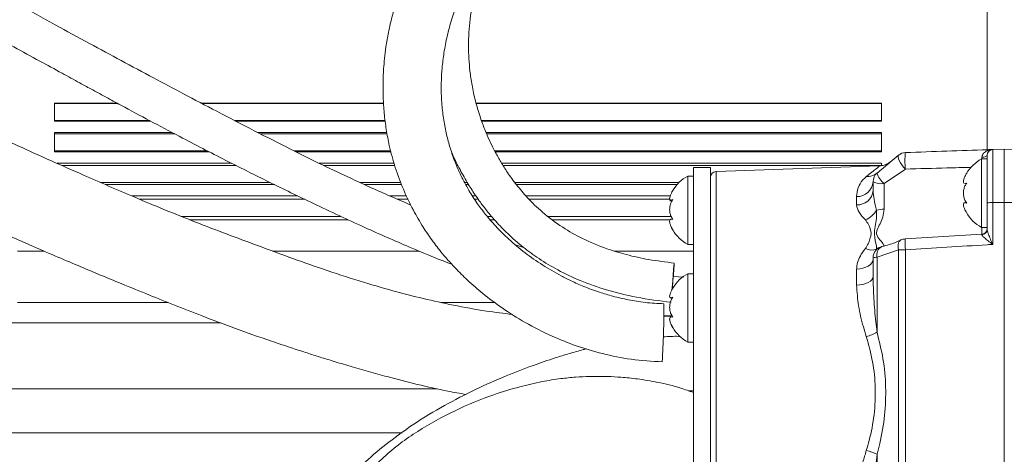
# Model space of a CAD drawing. Header units: millimetres. Extents: x 0 to 8410, y 0 to 5940.
# Tile 24 of 179: x 1128 to 1301, y 3097 to 3173. Entities that reach past the tile are written whole.
import ezdxf

# ---------------------------------------------------------------- set-up
doc = ezdxf.new("R2010")
doc.units = ezdxf.units.MM
doc.header["$LTSCALE"] = 10
doc.styles.add('SLDTEXTSTYLE0', font='TXT', dxfattribs={"width": 0.605})
doc.dimstyles.new('SLDDIMSTYLE0', dxfattribs={"dimtxt": 50, "dimasz": 50, "dimexe": 0, "dimexo": 0.0625, "dimgap": 12.5, "dimtad": 1, "dimtoh": 1, "dimdec": 1, "dimrnd": 1e-09, "dimzin": 12, "dimdsep": 46, "dimtxsty": 'SLDTEXTSTYLE0', "dimsah": 1, "dimcen": 0.09, "dimadec": 0, "dimazin": 0, "dimtfac": 1, "dimtofl": 0, "dimtmove": 0, "dimatfit": 3, "dimfxl": 0, "dimfrac": 2, "dimtolj": 1, "dimtzin": 12, "dimarcsym": 0})

# ---------------------------------------------------------------- blocks, each defined once
blk = doc.blocks.new('*D14')
at = {"color": 7, "linetype": 'Continuous', "lineweight": 0}
for p, q in [((1075.65, 3477.87), (1075.65, 3610.76)), ((1075.65, 3595.76), (1375.65, 3595.76))]:
    blk.add_line(p, q, dxfattribs=at)
for points in [[(1075.65, 3595.76), (1125.65, 3588.26), (1125.65, 3603.26)], [(1375.65, 3595.76), (1325.65, 3603.26), (1325.65, 3588.26)]]:
    blk.add_solid(points, dxfattribs=at)
at = {"color": 7, "linetype": 'Continuous', "lineweight": 0, "insert": (1168.37, 3660.22), "char_height": 50, "attachment_point": 1, "style": 'SLDTEXTSTYLE0'}
blk.add_mtext('300', dxfattribs=at)

msp = doc.modelspace()

# ---------------------------------------------------------------- linework, layer by layer
at = {"color": 7, "linetype": 'Continuous', "lineweight": 0}
for p, q in [((1297.65, 3150.63), (1297.65, 3217.67)), ((1134.15, 3158.81), (1145.1, 3158.81)), ((1134.15, 3155.65), (1134.15, 3158.81)), ((1159.86, 3158.81), (1191.84, 3158.81)), ((1208.06, 3158.81), (1279.15, 3158.81)), ((1279.15, 3155.65), (1279.15, 3158.81)), ((1134.15, 3155.65), (1151.02, 3155.65)), ((1165.91, 3155.65), (1192.13, 3155.65)), ((1209.03, 3155.65), (1279.15, 3155.65)), ((1134.15, 3153.65), (1154.78, 3153.65)), ((1134.15, 3150.25), (1134.15, 3153.65)), ((1169.78, 3153.65), (1192.42, 3153.65)), ((1209.8, 3153.65), (1279.15, 3153.65)), ((1279.15, 3150.25), (1279.15, 3153.65)), ((1134.15, 3150.25), (1161.32, 3150.25)), ((1176.51, 3150.25), (1193.16, 3150.25)), ((1211.41, 3150.25), (1279.15, 3150.25)), ((1298.62, 3150.67), (1300.65, 3150.74)), ((1300.65, 3141.36), (1300.65, 3150.74)), ((1300.65, 3150.74), (1303.17, 3150.65)), ((1134.6, 3148.25), (1165.21, 3148.25)), ((1180.57, 3148.25), (1193.71, 3148.25)), ((1204.49, 3148.25), (1204.71, 3148.25)), ((1212.55, 3148.25), (1279.15, 3148.25)), ((1278.34, 3146.54), (1282.13, 3149.7)), ((1279.15, 3147.84), (1279.15, 3148.25)), ((1280.49, 3148.37), (1280.58, 3148.45)), ((1297.65, 3149.02), (1296.65, 3149.02)), ((1296.65, 3149.02), (1296.65, 3137.02)), ((1297.65, 3148.68), (1297.65, 3149.67)), ((1297.65, 3148.68), (1297.65, 3145.31)), ((1249.15, 3147.52), (1246.15, 3147.52)), ((1246.15, 3069.61), (1246.15, 3147.52)), ((1249.15, 3069.61), (1249.15, 3147.52)), ((1278.74, 3147.8), (1250.12, 3146.8)), ((1246.15, 3146.02), (1245.15, 3146.02)), ((1245.15, 3146.02), (1245.15, 3134.97)), ((1277.65, 3143.48), (1277.65, 3145.03)), ((1294.06, 3144.77), (1293.78, 3144.72)), ((1297.65, 3141.31), (1297.65, 3145.31)), ((1143.04, 3144.52), (1172.7, 3144.52)), ((1188.49, 3144.52), (1195.01, 3144.52)), ((1206.26, 3144.52), (1206.74, 3144.52)), ((1215.11, 3144.52), (1243.29, 3144.52)), ((1293.78, 3144.69), (1294, 3144.69)), ((1147.69, 3142.52), (1176.83, 3142.52)), ((1192.96, 3142.52), (1195.87, 3142.52)), ((1207.44, 3142.52), (1208.03, 3142.52)), ((1216.82, 3142.52), (1242.09, 3142.52)), ((1242.22, 3141.8), (1242.49, 3141.8)), ((1294.02, 3141.35), (1293.77, 3141.35)), ((1297.65, 3136.67), (1297.65, 3141.31)), ((1300.65, 3039.38), (1300.65, 3141.36)), ((1157.84, 3138.37), (1185.62, 3138.37)), ((1210.51, 3138.37), (1211.28, 3138.37)), ((1221.46, 3138.37), (1242.1, 3138.37)), ((1242.53, 3138.47), (1242.31, 3138.47)), ((1296.65, 3137.02), (1297.65, 3137.02)), ((1297.65, 3136.66), (1297.65, 3136.81)), ((1245.15, 3134.97), (1245.15, 3134.02)), ((1296.71, 3135.83), (1283.26, 3135.02)), ((1245.15, 3134.02), (1246.15, 3134.02)), ((1277.65, 3128.42), (1277.65, 3131.69)), ((1244.5, 3128.31), (1242.63, 3128.38)), ((1246.15, 3128.9), (1245.15, 3128.9)), ((1245.15, 3128.9), (1245.15, 3116.9)), ((1242.22, 3124.67), (1242.49, 3124.67)), ((1127.65, 3123.87), (1154.01, 3123.87)), ((1201.87, 3123.87), (1211.32, 3123.87)), ((1242.21, 3121.46), (1240.96, 3121.36)), ((1240.97, 3121.61), (1242.42, 3121.53)), ((1242.53, 3121.34), (1242.31, 3121.34)), ((1245.15, 3116.9), (1246.15, 3116.9)), ((1245.26, 3108.38), (1246.15, 3108.34))]:
    msp.add_line(p, q, dxfattribs=at)
at = {"color": 8, "linetype": 'Continuous', "lineweight": 0}
for p, q in [((1134.15, 3158.73), (1145.26, 3158.73)), ((1160.02, 3158.73), (1191.85, 3158.73)), ((1208.08, 3158.73), (1279.15, 3158.73)), ((1134.15, 3155.74), (1150.86, 3155.74)), ((1165.75, 3155.74), (1192.12, 3155.74)), ((1209, 3155.74), (1279.15, 3155.74)), ((1134.15, 3153.44), (1155.17, 3153.44)), ((1170.19, 3153.44), (1192.46, 3153.44)), ((1209.89, 3153.44), (1279.15, 3153.44)), ((1134.15, 3150.46), (1160.92, 3150.46)), ((1176.09, 3150.46), (1193.11, 3150.46)), ((1211.3, 3150.46), (1279.15, 3150.46)), ((1298.62, 3150.67), (1298.62, 3141.36)), ((1296.72, 3148.98), (1296.72, 3149.31)), ((1135.43, 3147.88), (1165.95, 3147.88)), ((1181.32, 3147.88), (1193.8, 3147.88)), ((1204.65, 3147.88), (1204.89, 3147.88)), ((1212.78, 3147.88), (1279.15, 3147.88)), ((1250.12, 3146.8), (1250.12, 3105.77)), ((1283.31, 3147.25), (1279.58, 3144.69)), ((1142.2, 3144.89), (1171.94, 3144.89)), ((1187.68, 3144.89), (1194.87, 3144.89)), ((1206.07, 3144.89), (1206.52, 3144.89)), ((1214.84, 3144.89), (1243.64, 3144.89)), ((1279.58, 3144.69), (1279.58, 3140.2)), ((1149.08, 3141.94), (1178.03, 3141.94)), ((1194.3, 3141.94), (1196.15, 3141.94)), ((1207.81, 3141.94), (1208.44, 3141.94)), ((1217.37, 3141.94), (1242.01, 3141.94)), ((1274.76, 3140.96), (1274.76, 3142.41)), ((1298.62, 3141.36), (1298.62, 3134.04)), ((1298.62, 3141.36), (1300.65, 3141.36)), ((1300.65, 3141.36), (1303.17, 3141.36)), ((1156.39, 3138.95), (1184.38, 3138.95)), ((1210.01, 3138.95), (1210.78, 3138.95)), ((1220.68, 3138.95), (1242.14, 3138.95)), ((1296.69, 3135.78), (1296.69, 3137.02)), ((1296.72, 3135.72), (1296.72, 3135.8)), ((1127.65, 3132.87), (1132.32, 3132.87)), ((1172.36, 3132.87), (1198.08, 3132.87)), ((1232.31, 3132.87), (1246.15, 3132.87)), ((1282.13, 3133.08), (1278.34, 3131.77)), ((1282.13, 3039.33), (1282.13, 3133.08)), ((1283.31, 3133.11), (1283.31, 3039.35)), ((1278.34, 3131.77), (1278.34, 3118.64)), ((1274.76, 3126.9), (1274.76, 3129.71)), ((1163.3, 3120.27), (1111.15, 3120.27)), ((1111.15, 3108.72), (1201.29, 3108.72)), ((1250.12, 3105.77), (1250.12, 3064.74)), ((1195.08, 3101.03), (1111.15, 3101.03)), ((1278.34, 3097.24), (1278.34, 3039.16))]:
    msp.add_line(p, q, dxfattribs=at)
at = {"color": 8, "linetype": 'Continuous', "lineweight": 0, "flags": 128}
for points in [[(1283.31, 3147.25), (1282.99, 3147.59), (1282.7, 3147.96), (1282.45, 3148.35), (1282.25, 3148.72), (1282.11, 3149.06), (1282.04, 3149.35), (1282.05, 3149.56), (1282.13, 3149.7)], [(1296.72, 3149.31), (1296.91, 3149.33), (1297.08, 3149.35), (1297.24, 3149.38), (1297.38, 3149.43), (1297.5, 3149.48), (1297.58, 3149.54), (1297.64, 3149.6), (1297.65, 3149.67)], [(1282.52, 3134.81), (1282.45, 3134.77), (1282.25, 3134.57), (1282.11, 3134.29), (1282.04, 3133.93), (1282.05, 3133.52), (1282.13, 3133.08)], [(1277.65, 3131.42), (1277.6, 3131.1), (1277.44, 3130.78), (1277.17, 3130.49), (1276.81, 3130.23), (1276.37, 3130.02), (1275.87, 3129.86), (1275.33, 3129.75), (1274.76, 3129.71)], [(1277.65, 3128.42), (1277.6, 3128.13), (1277.44, 3127.85), (1277.17, 3127.59), (1276.81, 3127.36), (1276.37, 3127.18), (1275.87, 3127.03), (1275.33, 3126.94), (1274.76, 3126.9)]]:
    msp.add_lwpolyline(points, dxfattribs=at)
at = {"color": 7, "linetype": 'Continuous', "lineweight": 0, "flags": 128}
for points in [[(1242.57, 3127.63), (1242.66, 3128.72), (1242.73, 3129.67), (1242.78, 3130.36), (1242.8, 3130.72), (1242.79, 3130.71), (1242.75, 3130.34), (1242.69, 3129.64), (1242.62, 3128.69), (1242.53, 3127.59), (1242.44, 3126.46), (1242.42, 3126.15)], [(1242.46, 3126.22), (1242.48, 3126.5), (1242.57, 3127.63)]]:
    msp.add_lwpolyline(points, dxfattribs=at)
at = {"color": 7, "linetype": 'Continuous', "lineweight": 0}
for centre, radius, start, end in [((1283.38, 3148.13), 2, 92, 128.371), ((1298.65, 3149.67), 1, 92, 180), ((1300.05, 3142.9), 7, 119.0497, 149.1732), ((1250.15, 3145.81), 1, 92, 180), ((1279.65, 3145.03), 2, 131.2037, 180), ((1248.55, 3139.9), 7, 119.0497, 149.3363), ((1248.55, 3139.9), 7, 149.3363, 152.5113), ((1300.05, 3143.14), 7, 210.3972, 240.9503), ((1248.55, 3140.14), 7, 207.4374, 210.5143), ((1248.55, 3140.14), 7, 210.5143, 240.9503), ((1296.65, 3136.81), 1, 273.4512, 359.9977), ((1283.38, 3133), 2, 93.324, 115.3142), ((1279.65, 3131.69), 2, 103.2241, 180), ((1248.55, 3122.78), 7, 119.0497, 149.3362), ((1248.55, 3122.78), 7, 149.3362, 152.5113), ((1107.67, 3122.02), 133.29, 356.3093, 0.6948), ((1248.55, 3123.02), 7, 207.4374, 210.5144), ((1248.55, 3123.02), 7, 210.5144, 240.9503)]:
    msp.add_arc(centre, radius, start, end, dxfattribs=at)
at = {"color": 8, "linetype": 'Continuous', "lineweight": 0}
for centre, radius, start, end in [((1297.43, 3148.69), 14.2, 174.162, 185.838), ((1276.66, 3148.48), 2.56, 265.5387, 310.7085), ((1282.4, 3147.93), 4.3, 198.925, 229.0415), ((1274.84, 3145.23), 2.82, 268.2465, 356.0871), ((1279.13, 3147.7), 3.05, 241.0789, 278.5852), ((1274.89, 3143.73), 2.77, 267.2221, 354.8126), ((1298.38, 3136.77), 4.6, 87.0659, 99.1382), ((1274.64, 3142.27), 4.27, 293.005, 328.4414), ((1279.57, 3134.94), 5.27, 89.8167, 104.2346), ((1296.68, 3136.69), 0.973, 272.4739, 358.6878), ((1297.8, 3134.41), 14.55, 177.6651, 185.1231), ((1277.42, 3135.36), 2.33, 241.3299, 291.2981), ((1279.65, 3131.68), 2.04, 91.7883, 132.4912), ((1279.92, 3132.17), 1.64, 115.977, 194.1542), ((1283.31, 3102.56), 30.55, 90.0026, 92.2006), ((1278.24, 3129.63), 2.14, 87.3557, 105.8108), ((1274.15, 3126.4), 8.82, 285.2176, 298.3444), ((1273.03, 3085.54), 12.85, 65.6061, 74.4946)]:
    msp.add_arc(centre, radius, start, end, dxfattribs=at)
at = {"color": 7, "linetype": 'Continuous', "lineweight": 0}
for points, knots in [([(1289.13, 3233.97), (1287.02, 3233.97), (1283.1, 3233.97), (1277.68, 3233.86), (1273.2, 3233.63), (1269.54, 3233.32), (1265.41, 3232.85), (1260.47, 3232.04), (1254.37, 3230.6), (1248.16, 3228.59), (1241.95, 3225.97), (1236.02, 3222.91), (1229.79, 3219.18), (1223.41, 3214.75), (1216.97, 3209.53), (1211.48, 3204.35), (1206.98, 3199.43), (1203.53, 3195.09), (1200.74, 3191.01), (1198.78, 3187.64), (1197.34, 3184.85), (1196.25, 3182.49), (1195.21, 3179.95), (1194.23, 3177.16), (1193.37, 3174.21), (1192.71, 3171.34), (1192.27, 3168.82), (1192.01, 3166.69), (1191.83, 3164.66), (1191.73, 3162.4), (1191.75, 3159.8), (1191.93, 3157.01), (1192.29, 3154.2), (1192.89, 3151.03), (1193.83, 3147.53), (1195.23, 3143.74), (1196.89, 3140.24), (1198.61, 3137.29), (1199.93, 3135.33), (1200.9, 3134), (1201.72, 3132.95), (1202.88, 3131.55), (1204.49, 3129.78), (1206.62, 3127.67), (1209.33, 3125.3), (1212.67, 3122.79), (1216.72, 3120.24), (1221.1, 3118.01), (1225.67, 3116.18), (1230.27, 3114.8), (1235.33, 3113.78), (1238.87, 3113.56), (1240.69, 3113.44)], [0, 0, 0, 0, 0.02439, 0.045248, 0.062588, 0.0762, 0.087772, 0.110841, 0.134474, 0.161573, 0.188993, 0.2168, 0.244591, 0.281759, 0.318979, 0.357839, 0.388239, 0.417126, 0.443035, 0.46751, 0.481723, 0.496336, 0.512377, 0.529956, 0.549057, 0.567913, 0.583719, 0.596441, 0.607792, 0.62188, 0.638718, 0.656285, 0.673826, 0.691305, 0.715567, 0.739495, 0.762646, 0.781643, 0.795931, 0.800796, 0.807704, 0.817277, 0.82939, 0.8439, 0.860635, 0.879381, 0.899983, 0.922353, 0.940259, 0.959122, 0.978989, 1, 1, 1, 1]), ([(1240.96, 3123.64), (1239.87, 3123.69), (1237.77, 3123.79), (1234.8, 3124.29), (1232.11, 3124.91), (1229.5, 3125.69), (1227.05, 3126.59), (1224.83, 3127.57), (1222.39, 3128.79), (1219.62, 3130.41), (1216.54, 3132.58), (1213.8, 3134.87), (1211.55, 3137.12), (1209.72, 3139.24), (1208.16, 3141.33), (1206.69, 3143.63), (1205.38, 3146.09), (1204.26, 3148.68), (1203.42, 3151.17), (1202.77, 3153.67), (1202.3, 3156.19), (1202.02, 3158.7), (1201.93, 3160.92), (1201.96, 3162.95), (1202.09, 3165.11), (1202.41, 3167.7), (1202.97, 3170.58), (1203.76, 3173.48), (1204.7, 3176.22), (1205.69, 3178.61), (1206.66, 3180.68), (1207.64, 3182.55), (1208.66, 3184.33), (1209.82, 3186.18), (1211.49, 3188.64), (1213.96, 3191.87), (1217.45, 3195.82), (1221.57, 3199.9), (1225.61, 3203.42), (1229.27, 3206.29), (1232.42, 3208.58), (1235.58, 3210.71), (1238.84, 3212.73), (1242.48, 3214.78), (1246.77, 3216.93), (1251.9, 3219.08), (1257.83, 3220.99), (1264.51, 3222.46), (1271.97, 3223.39), (1280.26, 3223.77), (1286.07, 3223.77), (1289.13, 3223.77)], [0, 0, 0, 0, 0.013889, 0.026835, 0.038839, 0.049871, 0.062996, 0.074195, 0.083471, 0.101793, 0.121249, 0.141743, 0.160869, 0.177609, 0.193398, 0.211788, 0.233087, 0.253958, 0.275212, 0.293832, 0.314948, 0.336982, 0.3556, 0.369171, 0.386382, 0.407953, 0.43122, 0.455275, 0.477419, 0.496088, 0.511521, 0.525786, 0.539354, 0.552943, 0.568452, 0.59544, 0.626752, 0.660034, 0.69197, 0.712426, 0.732157, 0.751113, 0.769233, 0.788383, 0.811248, 0.836837, 0.86443, 0.893955, 0.925826, 0.960918, 1, 1, 1, 1]), ([(1242.8, 3130.76), (1241.3, 3130.95), (1238.45, 3131.29), (1234.5, 3132.17), (1230.56, 3133.35), (1226.76, 3134.94), (1222.94, 3137.12), (1219.74, 3139.54), (1217.12, 3142.09), (1215.15, 3144.42), (1213.61, 3146.53), (1212.41, 3148.42), (1211.44, 3150.16), (1210.58, 3151.86), (1209.74, 3153.74), (1208.89, 3155.97), (1208.09, 3158.54), (1207.46, 3161.22), (1207.05, 3163.74), (1206.81, 3166.05), (1206.71, 3168.3), (1206.76, 3171.39), (1207.19, 3175.44), (1208.44, 3180.46), (1210.34, 3185.07), (1212.63, 3189.08), (1215.03, 3192.43), (1217.61, 3195.39), (1220.04, 3197.75), (1222.21, 3199.66), (1224.39, 3201.44), (1227.09, 3203.49), (1230.55, 3205.91), (1234.67, 3208.54), (1239.05, 3211.12), (1243.25, 3213.42), (1246.98, 3215.37), (1250.24, 3217), (1253.25, 3218.45), (1256.51, 3219.9), (1258.87, 3220.94), (1260.32, 3221.42), (1260.37, 3221.44)], [0, 0, 0, 0, 0.025411, 0.048161, 0.068661, 0.096305, 0.121255, 0.151148, 0.176964, 0.199626, 0.22017, 0.237979, 0.253862, 0.269811, 0.286377, 0.306875, 0.332041, 0.358044, 0.380998, 0.401468, 0.422103, 0.443109, 0.487095, 0.534094, 0.581656, 0.616507, 0.649153, 0.67934, 0.705232, 0.72257, 0.740264, 0.762893, 0.790492, 0.82296, 0.856594, 0.886464, 0.912439, 0.93455, 0.953421, 0.973193, 0.99901, 1, 1, 1, 1]), ([(1196.63, 3140.93), (1194.95, 3141.65), (1191.45, 3143.15), (1186.3, 3145.5), (1180.95, 3148.04), (1175.27, 3150.85), (1169.08, 3154), (1162.83, 3157.24), (1156.95, 3160.34), (1151.37, 3163.3), (1145.87, 3166.25), (1140.12, 3169.35), (1134.01, 3172.68), (1127.94, 3176.01), (1122.11, 3179.21), (1116.85, 3182.1), (1112.05, 3184.71), (1108.04, 3186.87), (1104.94, 3188.52), (1102.31, 3189.9), (1099.77, 3191.22), (1097.16, 3192.54), (1094.64, 3193.78), (1092.32, 3194.83), (1090.38, 3195.59), (1088.8, 3196.07), (1087.55, 3196.31), (1086.61, 3196.36), (1085.78, 3196.29), (1085, 3196.12), (1084.14, 3195.77), (1083.3, 3195.16), (1082.75, 3194.6), (1082.56, 3194.25), (1082.53, 3194.19)], [0, 0, 0, 0, 0.032679, 0.067811, 0.101034, 0.138367, 0.181131, 0.225356, 0.264693, 0.300633, 0.339253, 0.377673, 0.419558, 0.466672, 0.505973, 0.544617, 0.582145, 0.614861, 0.640122, 0.66055, 0.685216, 0.713168, 0.743396, 0.775948, 0.810346, 0.841601, 0.868751, 0.89196, 0.904934, 0.921772, 0.942453, 0.966926, 0.995126, 1, 1, 1, 1]), ([(1086.83, 3189.46), (1086.83, 3189.46), (1086.85, 3189.44), (1087.09, 3189.4), (1087.72, 3189.22), (1088.72, 3188.86), (1090.2, 3188.24), (1092.26, 3187.28), (1094.9, 3185.98), (1097.89, 3184.45), (1100.93, 3182.85), (1103.82, 3181.32), (1106.62, 3179.82), (1109.6, 3178.21), (1113.13, 3176.28), (1117.39, 3173.95), (1122.1, 3171.36), (1126.92, 3168.72), (1131.35, 3166.29), (1135.22, 3164.19), (1138.19, 3162.56), (1140.35, 3161.39), (1142.08, 3160.45), (1144.06, 3159.37), (1148.93, 3156.74), (1155.87, 3153.04), (1164.29, 3148.69), (1171.94, 3144.87), (1179.89, 3141.02), (1188.13, 3137.16), (1195.99, 3133.71), (1201.08, 3131.57), (1203.57, 3130.66), (1203.79, 3130.58)], [0, 0, 0, 0, 0.010532, 0.034695, 0.060665, 0.088755, 0.11896, 0.151585, 0.186626, 0.219801, 0.249746, 0.276026, 0.298282, 0.321967, 0.350065, 0.38304, 0.421317, 0.457467, 0.491132, 0.519643, 0.542509, 0.556296, 0.566685, 0.58029, 0.599565, 0.672569, 0.7298, 0.778822, 0.834122, 0.896243, 0.950103, 0.995614, 1, 1, 1, 1]), ([(1214.43, 3121.76), (1212.91, 3121.94), (1209.44, 3122.36), (1204.24, 3123.32), (1198.77, 3124.52), (1193.27, 3125.94), (1187.39, 3127.66), (1181.3, 3129.66), (1175.36, 3131.76), (1169.74, 3133.83), (1164.29, 3135.86), (1158.82, 3137.96), (1153.42, 3140.12), (1148.33, 3142.24), (1143.65, 3144.25), (1138.81, 3146.37), (1133.52, 3148.72), (1127.75, 3151.31), (1122.03, 3153.94), (1116.54, 3156.52), (1111.24, 3159.03), (1106.1, 3161.5), (1101.71, 3163.62), (1098.09, 3165.38), (1095.37, 3166.69), (1093.15, 3167.76), (1091.41, 3168.6), (1090.13, 3169.22), (1089.26, 3169.66), (1089.2, 3169.69), (1089.17, 3169.7)], [0, 0, 0, 0, 0.029412, 0.067262, 0.101847, 0.13709, 0.176597, 0.220014, 0.260493, 0.298089, 0.33559, 0.372847, 0.411597, 0.448328, 0.480126, 0.511253, 0.551592, 0.594279, 0.63639, 0.677771, 0.718078, 0.75924, 0.803106, 0.833512, 0.864478, 0.894419, 0.923578, 0.952182, 0.980538, 1, 1, 1, 1]), ([(1081.99, 3156.56), (1081.98, 3156.56), (1081.84, 3156.59), (1082.53, 3156.29), (1083.44, 3155.82), (1084.91, 3155.1), (1086.84, 3154.15), (1089.28, 3152.98), (1092.11, 3151.61), (1095.25, 3150.09), (1098.66, 3148.44), (1103.29, 3146.21), (1109.08, 3143.44), (1116.02, 3140.2), (1123.02, 3136.98), (1130.39, 3133.67), (1138.08, 3130.38), (1144.98, 3127.52), (1150.61, 3125.23), (1155.34, 3123.33), (1160.3, 3121.39), (1165.96, 3119.25), (1171.13, 3117.42), (1175.29, 3116.03), (1178.03, 3115.13), (1180.52, 3114.34), (1183.11, 3113.54), (1186.04, 3112.66), (1189.19, 3111.74), (1193.12, 3110.66), (1197.76, 3109.48), (1202.37, 3108.42), (1205.24, 3107.92), (1206.3, 3107.74)], [0, 0, 0, 0, 0.005432, 0.04191, 0.076774, 0.109903, 0.141719, 0.172748, 0.203154, 0.232703, 0.261621, 0.289829, 0.343272, 0.393348, 0.441604, 0.493306, 0.549269, 0.601083, 0.634858, 0.66447, 0.697318, 0.735265, 0.778454, 0.800467, 0.817969, 0.832607, 0.849496, 0.868954, 0.889895, 0.911118, 0.94532, 0.979773, 1, 1, 1, 1]), ([(1203.77, 3150.25), (1203.79, 3150.18), (1204.21, 3149.14), (1205.17, 3147.24), (1206.57, 3144.74), (1207.81, 3142.83), (1208.9, 3141.28), (1210.04, 3139.79), (1211.59, 3137.96), (1213.66, 3135.82), (1216.18, 3133.61), (1219.12, 3131.45), (1222.45, 3129.45), (1226.4, 3127.58), (1231.03, 3125.95), (1236.38, 3124.63), (1240.23, 3124.14), (1242.26, 3123.88)], [0, 0, 0, 0, 0.005623, 0.084378, 0.155358, 0.213177, 0.244795, 0.287965, 0.343281, 0.409192, 0.48428, 0.553261, 0.627867, 0.708502, 0.79625, 0.892557, 1, 1, 1, 1]), ([(1283.31, 3150.13), (1285.74, 3150.22), (1290.52, 3150.39), (1295.62, 3150.56), (1298.3, 3150.66), (1298.62, 3150.67)], [0, 0, 0, 0, 0.475875, 0.936962, 1, 1, 1, 1]), ([(1280.58, 3148.45), (1280.59, 3148.46), (1280.61, 3148.47), (1280.61, 3148.47), (1280.61, 3148.47), (1280.6, 3148.47), (1280.6, 3148.46), (1280.59, 3148.46), (1280.59, 3148.45), (1280.56, 3148.43), (1280.46, 3148.36), (1280.26, 3148.22), (1279.84, 3148), (1279.32, 3147.83), (1278.91, 3147.82), (1278.74, 3147.82)], [0, 0, 0, 0, 0.128357, 0.246383, 0.297397, 0.329135, 0.340346, 0.346042, 0.349682, 0.35534, 0.379736, 0.470075, 0.59436, 0.83791, 1, 1, 1, 1]), ([(1293.66, 3144.7), (1293.6, 3144.74), (1293.48, 3144.82), (1293.48, 3145.18), (1293.62, 3145.67), (1293.84, 3146.14), (1294.01, 3146.43), (1294.06, 3146.52)], [0, 0, 0, 0, 0.225763, 0.452072, 0.666519, 0.891669, 1, 1, 1, 1]), ([(1294.06, 3141.27), (1293.91, 3141.49), (1293.66, 3141.88), (1293.49, 3142.64), (1293.48, 3143.35), (1293.62, 3144.01), (1293.84, 3144.47), (1294.01, 3144.7), (1294.06, 3144.77)], [0, 0, 0, 0, 0.235555, 0.408135, 0.581132, 0.745067, 0.917171, 1, 1, 1, 1]), ([(1242.56, 3141.91), (1242.41, 3141.85), (1242.16, 3141.75), (1241.99, 3141.9), (1241.98, 3142.22), (1242.11, 3142.65), (1242.27, 3142.98), (1242.35, 3143.13)], [0, 0, 0, 0, 0.266879, 0.462402, 0.658392, 0.844111, 1, 1, 1, 1]), ([(1242.56, 3138.41), (1242.41, 3138.63), (1242.16, 3139), (1241.99, 3139.75), (1241.98, 3140.45), (1242.12, 3141.13), (1242.34, 3141.6), (1242.51, 3141.83), (1242.56, 3141.91)], [0, 0, 0, 0, 0.235566, 0.408147, 0.581146, 0.745073, 0.917185, 1, 1, 1, 1]), ([(1242.01, 3142.05), (1242, 3141.96), (1241.99, 3141.75), (1242.08, 3141.67), (1242.13, 3141.63)], [0, 0, 0, 0, 0.413277, 1, 1, 1, 1]), ([(1294.06, 3139.52), (1293.91, 3139.79), (1293.66, 3140.26), (1293.49, 3140.83), (1293.48, 3141.19), (1293.62, 3141.36), (1293.84, 3141.36), (1294.01, 3141.29), (1294.06, 3141.27)], [0, 0, 0, 0, 0.235569, 0.408148, 0.581146, 0.745075, 0.917185, 1, 1, 1, 1]), ([(1242.56, 3136.52), (1242.41, 3136.8), (1242.16, 3137.27), (1241.99, 3137.87), (1241.98, 3138.26), (1242.12, 3138.46), (1242.34, 3138.48), (1242.51, 3138.43), (1242.56, 3138.41)], [0, 0, 0, 0, 0.235553, 0.408136, 0.581135, 0.745064, 0.917174, 1, 1, 1, 1]), ([(1242.35, 3136.92), (1242.36, 3136.88), (1242.42, 3136.75), (1242.5, 3136.62), (1242.56, 3136.52)], [0, 0, 0, 0, 0.303033, 1, 1, 1, 1]), ([(1282.52, 3134.81), (1282.49, 3134.8), (1281.81, 3134.45), (1280.69, 3134.02), (1279.62, 3133.77), (1279.2, 3133.67)], [0, 0, 0, 0, 0.02779, 0.614304, 1, 1, 1, 1]), ([(1216.37, 3133.52), (1216.13, 3133.59), (1215.65, 3133.73), (1215.18, 3133.9), (1214.95, 3133.98)], [0, 0, 0, 0, 0.5010464, 1, 1, 1, 1]), ([(1242.56, 3124.78), (1242.41, 3124.73), (1242.16, 3124.62), (1241.99, 3124.78), (1241.98, 3125.09), (1242.11, 3125.53), (1242.27, 3125.86), (1242.35, 3126.01)], [0, 0, 0, 0, 0.2668624, 0.4623862, 0.6583781, 0.8440989, 1, 1, 1, 1]), ([(1242.56, 3121.29), (1242.41, 3121.5), (1242.16, 3121.88), (1241.99, 3122.63), (1241.98, 3123.33), (1242.12, 3124), (1242.34, 3124.48), (1242.51, 3124.71), (1242.56, 3124.78)], [0, 0, 0, 0, 0.235566, 0.408146, 0.581145, 0.745079, 0.917184, 1, 1, 1, 1]), ([(1242.56, 3119.4), (1242.41, 3119.67), (1242.16, 3120.15), (1241.99, 3120.75), (1241.98, 3121.13), (1242.12, 3121.33), (1242.34, 3121.36), (1242.51, 3121.31), (1242.56, 3121.29)], [0, 0, 0, 0, 0.235569, 0.408148, 0.581147, 0.745077, 0.917188, 1, 1, 1, 1]), ([(1242.01, 3120.87), (1242, 3120.8), (1241.99, 3120.65), (1242.13, 3120.23), (1242.34, 3119.78), (1242.51, 3119.49), (1242.56, 3119.4)], [0, 0, 0, 0, 0.205497, 0.516432, 0.842901, 1, 1, 1, 1]), ([(1243.77, 3117.91), (1243.69, 3117.91), (1242.74, 3117.95), (1241.77, 3117.88), (1240.88, 3117.82)], [0, 0, 0, 0, 0.078246, 1, 1, 1, 1]), ([(1227.42, 3115.73), (1227.23, 3115.69), (1226.22, 3115.44), (1224.38, 3114.9), (1221.46, 3114), (1217.77, 3112.74), (1213.08, 3110.93), (1207.86, 3108.61), (1202.42, 3105.82), (1197.35, 3102.74), (1192.72, 3099.43), (1188.56, 3095.93), (1184.86, 3092.16), (1181.82, 3088.41), (1179.53, 3085.03), (1177.97, 3082.31), (1176.92, 3080.23), (1176.09, 3078.41), (1175.22, 3076.33), (1174.25, 3073.65), (1173.26, 3070.31), (1172.35, 3066.41), (1171.57, 3061.54), (1171.08, 3056.03), (1170.97, 3050.12), (1171.22, 3044.59), (1171.76, 3039.51), (1172.45, 3035.01), (1173.1, 3031.37), (1173.63, 3028.63), (1174.04, 3026.57), (1174.45, 3024.53), (1174.93, 3022.12), (1175.57, 3019), (1176.48, 3014.6), (1177.61, 3009.08), (1178.87, 3002.8), (1180.03, 2996.78), (1181.09, 2991.22), (1182.06, 2986.14), (1182.97, 2981.38), (1183.87, 2976.8), (1184.72, 2972.63), (1185.57, 2968.75), (1186.44, 2965), (1187.49, 2960.96), (1188.72, 2956.7), (1190.09, 2952.54), (1191.42, 2948.98), (1192.58, 2946.21), (1193.54, 2944.12), (1194.49, 2942.2), (1195.61, 2940.13), (1197.05, 2937.72), (1198.74, 2935.21), (1200.96, 2932.35), (1203.57, 2929.59), (1206.21, 2927.57), (1208.43, 2926.32), (1210.39, 2925.47), (1212.74, 2924.77), (1215.15, 2924.35), (1217.27, 2924.18), (1219.02, 2924.13), (1220.61, 2924.15), (1222.35, 2924.23), (1224.39, 2924.37), (1226.84, 2924.58), (1229.45, 2924.83), (1232.39, 2925.09), (1235.69, 2925.36), (1239.68, 2925.69), (1244.04, 2926.03), (1248.65, 2926.39), (1253.03, 2926.73), (1257.24, 2927.05), (1261.35, 2927.38), (1265.56, 2927.71), (1269.58, 2928.04), (1273.38, 2928.35), (1277.15, 2928.66), (1281.48, 2929.01), (1286.64, 2929.41), (1292.6, 2929.84), (1299.04, 2930.27), (1305.62, 2930.68), (1312.27, 2931.07), (1319.62, 2931.48), (1327.52, 2931.86), (1335.69, 2932.1), (1343.23, 2932.15), (1350.04, 2932.13), (1356.14, 2932.09), (1361.83, 2932.05), (1368.27, 2932), (1375.95, 2931.94), (1385.03, 2931.88), (1394.89, 2931.81), (1405.17, 2931.75), (1415.7, 2931.68), (1426.31, 2931.62), (1437.19, 2931.55), (1448.33, 2931.5), (1459.71, 2931.47), (1471.21, 2931.48), (1482.64, 2931.51), (1493.74, 2931.54), (1504.23, 2931.55), (1513.39, 2931.56), (1521.36, 2931.57), (1528.41, 2931.59), (1535.01, 2931.61), (1541.06, 2931.63), (1546.46, 2931.63), (1551.15, 2931.62), (1555.07, 2931.59), (1558.2, 2931.54), (1560.61, 2931.5), (1562.38, 2931.47), (1563.57, 2931.47), (1564.47, 2931.55), (1565.26, 2931.73), (1566.04, 2932.03), (1566.75, 2932.42), (1567.36, 2932.87), (1567.92, 2933.39), (1568.59, 2934.23), (1569.19, 2935.44), (1569.53, 2936.9), (1569.53, 2938.44), (1569.17, 2939.99), (1568.46, 2941.4), (1567.5, 2942.55), (1566.3, 2943.43), (1565.22, 2943.87), (1564.38, 2944.05), (1563.68, 2944.11), (1562.85, 2944.07), (1561.79, 2943.82), (1560.67, 2943.22), (1559.6, 2942.3), (1559.18, 2941.41), (1558.97, 2940.96)], [0, 0, 0, 0, 0.000756, 0.004092, 0.007444, 0.012639, 0.01917, 0.026768, 0.034587, 0.042627, 0.049523, 0.056542, 0.06365, 0.070284, 0.075781, 0.080143, 0.083013, 0.085314, 0.088329, 0.092258, 0.097092, 0.102832, 0.109105, 0.117931, 0.126327, 0.134314, 0.141916, 0.149007, 0.154953, 0.158734, 0.161715, 0.164409, 0.168081, 0.172801, 0.178584, 0.187912, 0.197208, 0.205809, 0.213666, 0.220737, 0.22726, 0.233689, 0.240015, 0.24486, 0.250232, 0.256151, 0.262584, 0.269427, 0.275537, 0.279888, 0.283454, 0.286459, 0.290216, 0.294931, 0.300468, 0.305794, 0.313989, 0.320934, 0.324081, 0.327956, 0.332834, 0.338024, 0.342139, 0.345379, 0.348405, 0.351494, 0.355522, 0.36055, 0.365924, 0.370426, 0.376723, 0.383515, 0.391041, 0.398496, 0.405893, 0.411892, 0.418136, 0.424643, 0.430788, 0.435787, 0.44109, 0.44694, 0.454156, 0.462727, 0.471583, 0.480445, 0.489311, 0.498179, 0.509516, 0.520348, 0.530318, 0.53931, 0.547202, 0.554199, 0.561474, 0.572171, 0.583749, 0.596324, 0.610038, 0.623467, 0.637493, 0.652162, 0.66754, 0.683692, 0.700603, 0.718011, 0.735655, 0.753308, 0.770754, 0.785323, 0.800305, 0.815478, 0.830549, 0.845138, 0.858771, 0.8712, 0.882461, 0.892641, 0.901861, 0.910181, 0.917078, 0.922758, 0.927485, 0.931387, 0.93342, 0.936694, 0.941085, 0.946212, 0.951824, 0.957649, 0.962785, 0.967229, 0.972186, 0.976401, 0.980024, 0.981621, 0.983168, 0.985373, 0.988368, 0.992099, 0.996026, 1, 1, 1, 1]), ([(1246.15, 3108.07), (1245.42, 3108.34), (1243.38, 3109.09), (1240.08, 3109.85), (1236.58, 3110.46), (1233.66, 3110.75), (1230.87, 3110.91), (1228.21, 3110.92), (1225.46, 3110.78), (1222.69, 3110.5), (1219.42, 3109.97), (1215.48, 3109.06), (1210.33, 3107.48), (1204.28, 3104.99), (1198.83, 3101.99), (1194.72, 3099.16), (1191.82, 3096.78), (1189.27, 3094.16), (1186.95, 3091.27), (1185.03, 3088.38), (1183.55, 3085.72), (1182.5, 3083.54), (1181.56, 3081.33), (1180.56, 3078.53), (1179.63, 3075.17), (1178.9, 3071.43), (1178.42, 3067.72), (1178.15, 3064), (1178.04, 3060.06), (1178.16, 3056.01), (1178.57, 3051.99), (1179.14, 3048.54), (1179.78, 3045.7), (1180.4, 3043.34), (1181.06, 3041.03), (1181.9, 3038.23), (1183.05, 3034.57), (1184.47, 3029.91), (1185.94, 3024.53), (1187.32, 3018.89), (1188.57, 3013.16), (1189.61, 3007.7), (1190.45, 3002.66), (1191.12, 2998.22), (1191.72, 2993.82), (1192.32, 2989.01), (1192.92, 2983.65), (1193.62, 2977.8), (1194.58, 2971.58), (1196.01, 2965.38), (1197.86, 2959.63), (1199.79, 2955.14), (1201.56, 2951.85), (1203.1, 2949.42), (1204.69, 2947.22), (1206.37, 2945.19), (1208.29, 2943.16), (1210.72, 2941.06), (1213.69, 2939.11), (1216.86, 2937.62), (1219.87, 2936.54), (1222.42, 2935.8), (1224.49, 2935.28), (1226.23, 2934.88), (1227.84, 2934.53), (1228.9, 2934.32), (1229.39, 2934.22)], [0, 0, 0, 0, 0.008849, 0.02445, 0.037971, 0.048893, 0.057504, 0.069602, 0.078842, 0.088568, 0.101018, 0.116255, 0.13403, 0.16165, 0.189786, 0.203997, 0.218202, 0.23241, 0.245977, 0.261218, 0.273173, 0.281915, 0.289898, 0.301633, 0.317302, 0.331754, 0.347726, 0.362934, 0.377218, 0.395966, 0.412567, 0.426919, 0.438898, 0.448395, 0.457053, 0.468692, 0.485217, 0.505776, 0.530479, 0.555715, 0.578615, 0.603769, 0.624871, 0.64219, 0.660042, 0.680488, 0.702788, 0.727638, 0.753831, 0.781601, 0.808727, 0.832365, 0.8464, 0.859329, 0.871595, 0.883713, 0.895909, 0.910623, 0.927188, 0.94303, 0.957243, 0.969728, 0.978216, 0.985531, 0.993343, 1, 1, 1, 1])]:
    msp.add_open_spline(points, degree=3, knots=knots, dxfattribs=at)
at = {"color": 8, "linetype": 'Continuous', "lineweight": 0}
for points, knots in [([(1296.72, 3149.31), (1296.74, 3149.43), (1296.75, 3149.58), (1296.89, 3149.89), (1297.22, 3150.25), (1297.84, 3150.57), (1298.35, 3150.66), (1298.62, 3150.67), (1298.62, 3150.67)], [0, 0, 0, 0, 0.1212794, 0.1611528, 0.3709546, 0.6755797, 0.9970845, 1, 1, 1, 1]), ([(1276.46, 3145.93), (1276.81, 3146.2), (1277.49, 3146.76), (1278.33, 3147.42), (1278.86, 3147.83), (1278.77, 3147.76), (1278.74, 3147.74)], [0, 0, 0, 0, 0.245985, 0.494625, 0.864527, 1, 1, 1, 1]), ([(1294.82, 3147.54), (1293.41, 3147.51), (1289.58, 3147.41), (1285.74, 3147.31), (1283.31, 3147.25)], [0, 0, 0, 0, 0.367288, 1, 1, 1, 1]), ([(1274.76, 3142.41), (1274.82, 3142.95), (1274.95, 3144.04), (1275.64, 3145.16), (1276.24, 3145.72), (1276.46, 3145.93)], [0, 0, 0, 0, 0.380798, 0.771993, 1, 1, 1, 1]), ([(1277.65, 3143.48), (1277.7, 3142.97), (1277.8, 3141.82), (1278.1, 3140.68), (1278.27, 3140.04)], [0, 0, 0, 0, 0.441652, 1, 1, 1, 1]), ([(1276.3, 3138.35), (1275.88, 3138.78), (1275.04, 3139.63), (1274.85, 3140.52), (1274.76, 3140.96)], [0, 0, 0, 0, 0.5090089, 1, 1, 1, 1]), ([(1278.27, 3140.04), (1278.27, 3139.56), (1278.26, 3138.51), (1277.96, 3137.14), (1277.77, 3135.45), (1278.27, 3134), (1278.27, 3133.37), (1278.27, 3133.18)], [0, 0, 0, 0, 0.158473, 0.344659, 0.530221, 0.863237, 1, 1, 1, 1]), ([(1279.58, 3140.2), (1279.53, 3139.73), (1279.37, 3138.37), (1278.64, 3137.27), (1278.3, 3136.39), (1278.24, 3136.14), (1278.32, 3135.51), (1278.93, 3134.76), (1279.44, 3134.12), (1279.58, 3133.82), (1279.58, 3133.74), (1279.58, 3133.72)], [0, 0, 0, 0, 0.148491, 0.426298, 0.429466, 0.50719, 0.525384, 0.705683, 0.914646, 0.978002, 1, 1, 1, 1]), ([(1276.3, 3133.31), (1276.49, 3133.59), (1276.85, 3134.13), (1277.09, 3134.94), (1277.27, 3135.54), (1277.33, 3136.42), (1277, 3137.36), (1276.49, 3138.08), (1276.3, 3138.35)], [0, 0, 0, 0, 0.158837, 0.319327, 0.441254, 0.500821, 0.814893, 1, 1, 1, 1]), ([(1297.65, 3136.67), (1297.67, 3136.56), (1297.7, 3136.32), (1297.91, 3135.74), (1298.22, 3134.96), (1298.48, 3134.35), (1298.62, 3134.04), (1298.62, 3134.04)], [0, 0, 0, 0, 0.149781, 0.358901, 0.668769, 0.99644, 1, 1, 1, 1]), ([(1298.62, 3134.04), (1298.62, 3134.04), (1298.35, 3134.24), (1297.84, 3134.64), (1297.22, 3135.14), (1296.89, 3135.44), (1296.75, 3135.61), (1296.74, 3135.67), (1296.72, 3135.72)], [0, 0, 0, 0, 0.002915, 0.324419, 0.629048, 0.838848, 0.878723, 1, 1, 1, 1]), ([(1274.76, 3129.71), (1274.78, 3130), (1274.82, 3130.71), (1275.24, 3131.79), (1275.79, 3132.68), (1276.19, 3133.17), (1276.3, 3133.31)], [0, 0, 0, 0, 0.220276, 0.536993, 0.86521, 1, 1, 1, 1]), ([(1298.62, 3134.04), (1298.3, 3134.02), (1295.62, 3133.85), (1290.52, 3133.53), (1285.74, 3133.25), (1283.31, 3133.11)], [0, 0, 0, 0, 0.0630385, 0.5241245, 1, 1, 1, 1]), ([(1277.65, 3128.42), (1277.69, 3127.1), (1277.75, 3124.47), (1278.05, 3121.2), (1278.27, 3119.25), (1278.34, 3118.64)], [0, 0, 0, 0, 0.405027, 0.8119598, 1, 1, 1, 1]), ([(1276.46, 3117.89), (1276.29, 3118.46), (1275.74, 3120.26), (1274.99, 3123.3), (1274.84, 3125.69), (1274.76, 3126.9)], [0, 0, 0, 0, 0.186411, 0.588709, 1, 1, 1, 1]), ([(1276.46, 3097.92), (1276.64, 3098.5), (1277.23, 3100.53), (1277.93, 3104.21), (1278.14, 3108.86), (1277.68, 3113.52), (1276.87, 3116.42), (1276.46, 3117.89)], [0, 0, 0, 0, 0.090708, 0.314612, 0.545778, 0.769312, 1, 1, 1, 1]), ([(1278.34, 3118.64), (1278.72, 3117.1), (1279.51, 3113.99), (1279.96, 3109.06), (1279.76, 3104.04), (1279.1, 3100.1), (1278.5, 3097.87), (1278.34, 3097.24)], [0, 0, 0, 0, 0.224095, 0.454072, 0.678568, 0.909713, 1, 1, 1, 1]), ([(1274.76, 3088.54), (1274.83, 3089.73), (1274.97, 3092.14), (1275.69, 3095.3), (1276.26, 3097.23), (1276.46, 3097.92)], [0, 0, 0, 0, 0.3854405, 0.7807371, 1, 1, 1, 1]), ([(1278.34, 3097.24), (1278.19, 3095.91), (1277.82, 3092.6), (1277.72, 3089.29), (1277.65, 3087.3)], [0, 0, 0, 0, 0.3995166, 1, 1, 1, 1])]:
    msp.add_open_spline(points, degree=3, knots=knots, dxfattribs=at)

# ---------------------------------------------------------------- dimensions: what is measured, and where the dimension line sits
at = {"color": 7, "linetype": 'Continuous', "lineweight": 0}
dim = msp.add_linear_dim(base=(1375.65, 3595.76), p1=(1075.65, 3477.87), p2=(1375.65, 2663.03), dimstyle='SLDDIMSTYLE0', dxfattribs=at)
dim.commit()
dim.dimension.update_dxf_attribs({"geometry": '*D14', "text_midpoint": (1225.65, 3595.76), "dimtype": 160})

doc.saveas('drawing.dxf')
